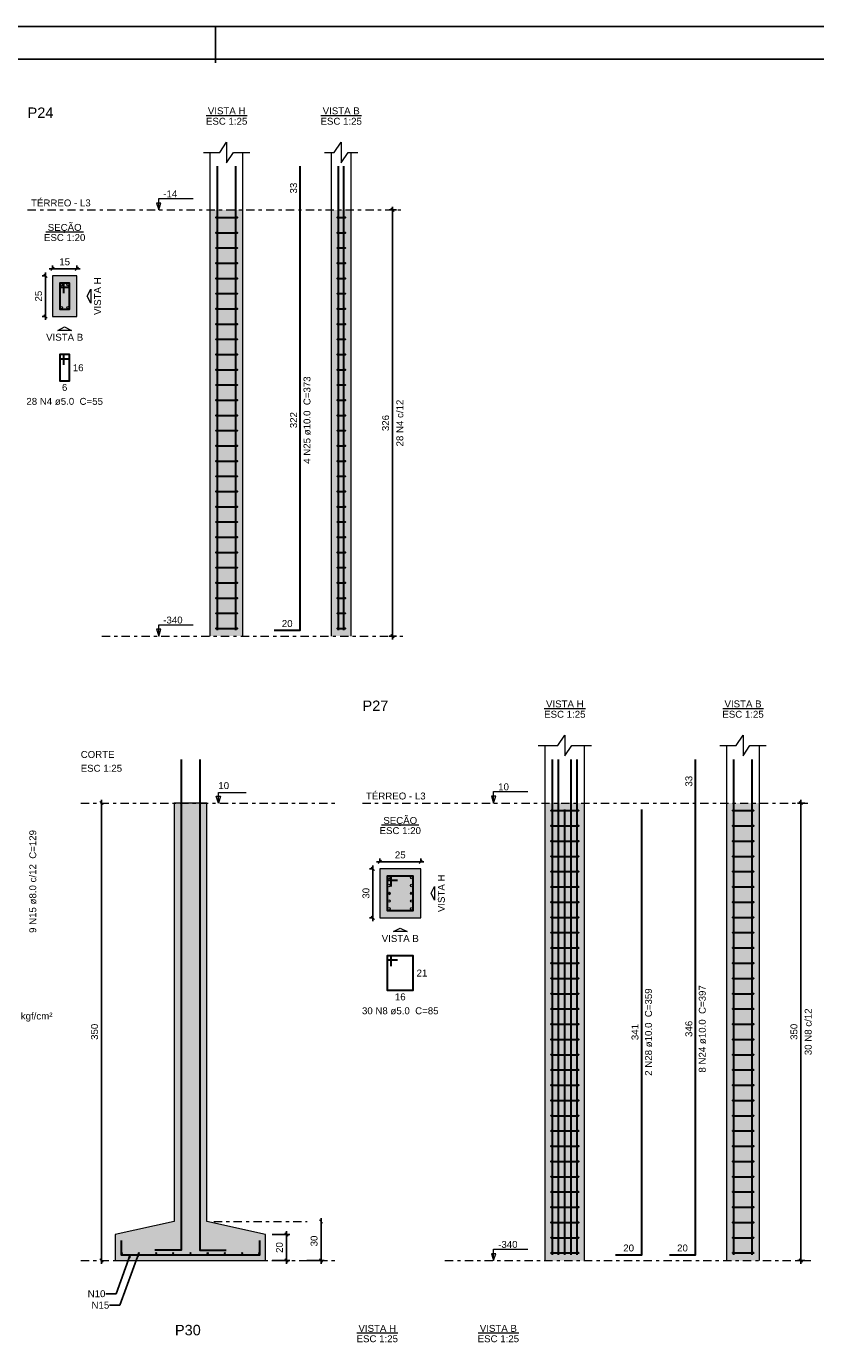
# Model space of a CAD drawing. Header units: millimetres. Extents: x 0 to 119, y 0 to 84.
# Tile 12 of 13: x 76 to 100, y 44 to 84. Entities that reach past the tile are written whole.
import ezdxf

# ---------------------------------------------------------------- set-up
doc = ezdxf.new("R2010")
doc.units = ezdxf.units.MM
doc.header["$MEASUREMENT"] = 0
doc.linetypes.add('DASHDOT', pattern=[2.54, 1.27, -0.635, 0, -0.635])
doc.linetypes.add('NULL', pattern=[0])
doc.layers.get('0').update_dxf_attribs({"lineweight": 18})
for name, color, linetype, lineweight in [('Descrição da armadura', 7, 'Continuous', 0), ('DT-Armadura', 2, 'Continuous', 30), ('DT-Barras na forma', 2, 'Continuous', 30), ('DT-Barras no corte', 5, 'Continuous', 5), ('DT-Barras rebatidas', 2, 'Continuous', 30), ('DT-Cotas', 9, 'Continuous', 5), ('DT-Estribos na forma', 2, 'Continuous', 30), ('DT-Forma', 5, 'Continuous', 5), ('DT-Hachura sapatas em corte', 43, 'Continuous', 5), ('DT-Hachura seção pilares', 254, 'Continuous', 5), ('DT-Hachura vista pilares', 254, 'Continuous', 5), ('DT-Pontilhado', 9, 'DASHDOT', 5), ('DT-Textos', 7, 'Continuous', 5), ('DT-Título', 3, 'Continuous', 20), ('Textos armaduras', 7, 'Continuous', 0)]:
    doc.layers.add(name, color=color, linetype=linetype, lineweight=lineweight)
doc.layers.add('SEDUC_MARF', color=1, linetype='Continuous')
doc.layers.add('SEDUC_MARGG', color=7, linetype='Continuous')
doc.styles.add('Arial', font='txt')
doc.dimstyles.get("Standard").update_dxf_attribs({"dimtxt": 0.18, "dimasz": 0.18, "dimexe": 0.18, "dimexo": 0.0625, "dimgap": 0.09, "dimtad": 0, "dimtih": 1, "dimtoh": 1, "dimdec": 4, "dimzin": 0, "dimdsep": 46, "dimtxsty": 'Standard', "dimcen": 0.09, "dimadec": 0, "dimazin": 0, "dimtfac": 1, "dimtdec": 4, "dimtofl": 0, "dimtmove": 0, "dimatfit": 3, "dimfxl": 1, "dimtolj": 1, "dimtzin": 0, "dimarcsym": 0})
doc.dimstyles.new('UM_20.000000', dxfattribs={"dimtxt": 0.18, "dimasz": 0.1, "dimexe": 0.1, "dimexo": 0.2, "dimgap": 0, "dimtad": 1, "dimtih": 1, "dimtoh": 1, "dimdec": 1, "dimlfac": 20, "dimzin": 0, "dimdsep": 46, "dimtxsty": 'Standard', "dimcen": 0.09, "dimdle": 0.1, "dimadec": 1, "dimazin": 2, "dimtfac": 1, "dimtdec": 4, "dimtofl": 0, "dimtmove": 0, "dimatfit": 3, "dimfxl": 1, "dimtolj": 1, "dimarcsym": 0})
doc.dimstyles.new('UM_25.000000', dxfattribs={"dimtxt": 0.18, "dimasz": 0.1, "dimexe": 0.1, "dimexo": 0.2, "dimgap": 0, "dimtad": 1, "dimtih": 1, "dimtoh": 1, "dimdec": 1, "dimlfac": 25, "dimzin": 0, "dimdsep": 46, "dimtxsty": 'Standard', "dimcen": 0.09, "dimdle": 0.1, "dimadec": 1, "dimazin": 2, "dimtfac": 1, "dimtdec": 4, "dimtofl": 0, "dimtmove": 0, "dimatfit": 3, "dimfxl": 1, "dimtolj": 1, "dimarcsym": 0})

# ---------------------------------------------------------------- blocks, each defined once
blk = doc.blocks.new('_Oblique')
at = {"color": 0, "linetype": 'ByBlock', "lineweight": -2}
blk.add_line((-0.5, -0.5), (0.5, 0.5), dxfattribs=at)
blk = doc.blocks.new('*D22')
at = {"layer": 'Defpoints', "color": 0}
for p in [(76.912392, 76.472008), (76.700592, 75.222008), (76.912392, 75.222008)]:
    blk.add_point(p, dxfattribs=at)
at = {"layer": 'DT-Cotas', "color": 0, "lineweight": -2}
for p, q in [((76.712392, 76.472008), (76.600592, 76.472008)), ((76.700592, 76.572008), (76.700592, 75.122008)), ((76.712392, 75.222008), (76.600592, 75.222008))]:
    blk.add_line(p, q, dxfattribs=at)
at = {"layer": 'DT-Cotas', "color": 0, "lineweight": -2, "xscale": 0.1, "yscale": 0.1, "zscale": 0.1}
for p, rotation in [((76.700592, 76.472008), 90), ((76.700592, 75.222008), 270)]:
    blk.add_blockref('_Oblique', p, dxfattribs=dict(at, rotation=rotation))
at = {"layer": 'DT-Cotas', "color": 7, "insert": (76.488792, 75.847008), "char_height": 0.2118, "attachment_point": 5, "rotation": 90, "style": 'Arial'}
blk.add_mtext('\\A1;25', dxfattribs=at)
blk = doc.blocks.new('*D23')
at = {"layer": 'Defpoints', "color": 0}
for p in [(76.912392, 76.472008), (77.662392, 76.683808), (77.662392, 76.472008)]:
    blk.add_point(p, dxfattribs=at)
at = {"layer": 'DT-Cotas', "color": 0, "lineweight": -2}
for p, q in [((76.912392, 76.672008), (76.912392, 76.783808)), ((77.662392, 76.672008), (77.662392, 76.783808)), ((76.812392, 76.683808), (77.762392, 76.683808))]:
    blk.add_line(p, q, dxfattribs=at)
at = {"layer": 'DT-Cotas', "color": 0, "lineweight": -2, "xscale": 0.1, "yscale": 0.1, "zscale": 0.1, "rotation": 180}
blk.add_blockref('_Oblique', (76.912392, 76.683808), dxfattribs=at)
at = {"layer": 'DT-Cotas', "color": 0, "lineweight": -2, "xscale": 0.1, "yscale": 0.1, "zscale": 0.1}
blk.add_blockref('_Oblique', (77.662392, 76.683808), dxfattribs=at)
at = {"layer": 'DT-Cotas', "color": 7, "insert": (77.287392, 76.895608), "char_height": 0.2118, "attachment_point": 5, "rotation": 0.0057296, "style": 'Arial'}
blk.add_mtext('\\A1;15', dxfattribs=at)
blk = doc.blocks.new('*D24')
at = {"layer": 'Defpoints', "color": 0}
for p in [(87.321403, 78.484108), (87.639103, 78.484108), (87.639103, 65.444108)]:
    blk.add_point(p, dxfattribs=at)
at = {"layer": 'DT-Cotas', "color": 0, "lineweight": -2}
for p, q in [((87.439103, 78.484108), (87.221403, 78.484108)), ((87.321403, 65.344108), (87.321403, 78.584108)), ((87.439103, 65.444108), (87.221403, 65.444108))]:
    blk.add_line(p, q, dxfattribs=at)
at = {"layer": 'DT-Cotas', "color": 0, "lineweight": -2, "xscale": 0.1, "yscale": 0.1, "zscale": 0.1}
for p, rotation in [((87.321403, 78.484108), 90), ((87.321403, 65.444108), 270)]:
    blk.add_blockref('_Oblique', p, dxfattribs=dict(at, rotation=rotation))
at = {"layer": 'DT-Cotas', "color": 7, "insert": (87.109603, 71.964108), "char_height": 0.2118, "attachment_point": 5, "rotation": 90, "style": 'Arial'}
blk.add_mtext('\\A1;326', dxfattribs=at)
blk = doc.blocks.new('*D53')
at = {"layer": 'Defpoints', "color": 0}
for p in [(86.932537, 58.327301), (86.720737, 56.827301), (86.932537, 56.827301)]:
    blk.add_point(p, dxfattribs=at)
at = {"layer": 'DT-Cotas', "color": 0, "lineweight": -2}
for p, q in [((86.732537, 58.327301), (86.620737, 58.327301)), ((86.720737, 58.427301), (86.720737, 56.727301)), ((86.732537, 56.827301), (86.620737, 56.827301))]:
    blk.add_line(p, q, dxfattribs=at)
at = {"layer": 'DT-Cotas', "color": 0, "lineweight": -2, "xscale": 0.1, "yscale": 0.1, "zscale": 0.1}
for p, rotation in [((86.720737, 58.327301), 90), ((86.720737, 56.827301), 270)]:
    blk.add_blockref('_Oblique', p, dxfattribs=dict(at, rotation=rotation))
at = {"layer": 'DT-Cotas', "color": 7, "insert": (86.508937, 57.577301), "char_height": 0.2118, "attachment_point": 5, "rotation": 90, "style": 'Arial'}
blk.add_mtext('\\A1;30', dxfattribs=at)
blk = doc.blocks.new('*D54')
at = {"layer": 'Defpoints', "color": 0}
for p in [(88.182537, 58.539101), (86.932537, 58.327301), (88.182537, 58.327301)]:
    blk.add_point(p, dxfattribs=at)
at = {"layer": 'DT-Cotas', "color": 0, "lineweight": -2}
for p, q in [((86.832537, 58.539101), (88.282537, 58.539101)), ((86.932537, 58.527301), (86.932537, 58.639101)), ((88.182537, 58.527301), (88.182537, 58.639101))]:
    blk.add_line(p, q, dxfattribs=at)
at = {"layer": 'DT-Cotas', "color": 0, "lineweight": -2, "xscale": 0.1, "yscale": 0.1, "zscale": 0.1, "rotation": 180}
blk.add_blockref('_Oblique', (86.932537, 58.539101), dxfattribs=at)
at = {"layer": 'DT-Cotas', "color": 0, "lineweight": -2, "xscale": 0.1, "yscale": 0.1, "zscale": 0.1}
blk.add_blockref('_Oblique', (88.182537, 58.539101), dxfattribs=at)
at = {"layer": 'DT-Cotas', "color": 7, "insert": (87.557537, 58.750901), "char_height": 0.2118, "attachment_point": 5, "rotation": 0.0057296, "style": 'Arial'}
blk.add_mtext('\\A1;25', dxfattribs=at)
blk = doc.blocks.new('*D55')
at = {"layer": 'Defpoints', "color": 0}
for p in [(99.817935, 60.339401), (100.135635, 60.339401), (100.135635, 46.339401)]:
    blk.add_point(p, dxfattribs=at)
at = {"layer": 'DT-Cotas', "color": 0, "lineweight": -2}
for p, q in [((99.935635, 60.339401), (99.717935, 60.339401)), ((99.817935, 46.239401), (99.817935, 60.439401)), ((99.935635, 46.339401), (99.717935, 46.339401))]:
    blk.add_line(p, q, dxfattribs=at)
at = {"layer": 'DT-Cotas', "color": 0, "lineweight": -2, "xscale": 0.1, "yscale": 0.1, "zscale": 0.1}
for p, rotation in [((99.817935, 60.339401), 90), ((99.817935, 46.339401), 270)]:
    blk.add_blockref('_Oblique', p, dxfattribs=dict(at, rotation=rotation))
at = {"layer": 'DT-Cotas', "color": 7, "insert": (99.606135, 53.339401), "char_height": 0.2118, "attachment_point": 5, "rotation": 90, "style": 'Arial'}
blk.add_mtext('\\A1;350', dxfattribs=at)
blk = doc.blocks.new('*D60')
at = {"layer": 'Defpoints', "color": 0}
for p in [(78.414237, 60.339401), (78.414237, 46.339401), (78.414237, 46.339401)]:
    blk.add_point(p, dxfattribs=at)
at = {"layer": 'DT-Cotas', "color": 0, "lineweight": -2}
blk.add_line((78.414237, 60.439401), (78.414237, 46.239401), dxfattribs=at)
at = {"layer": 'DT-Cotas', "color": 0, "lineweight": -2, "xscale": 0.1, "yscale": 0.1, "zscale": 0.1}
for p, rotation in [((78.414237, 60.339401), 90), ((78.414237, 46.339401), 270)]:
    blk.add_blockref('_Oblique', p, dxfattribs=dict(at, rotation=rotation))
at = {"layer": 'DT-Cotas', "color": 7, "insert": (78.202437, 53.339401), "char_height": 0.2118, "attachment_point": 5, "rotation": 90, "style": 'Arial'}
blk.add_mtext('\\A1;350', dxfattribs=at)
blk = doc.blocks.new('*D61')
at = {"layer": 'Defpoints', "color": 0}
for p in [(83.437837, 47.139401), (83.437837, 46.339401), (84.073237, 46.339401)]:
    blk.add_point(p, dxfattribs=at)
at = {"layer": 'DT-Cotas', "color": 0, "lineweight": -2}
for p, q in [((84.073237, 47.239401), (84.073237, 46.239401)), ((83.637837, 47.139401), (84.173237, 47.139401)), ((83.637837, 46.339401), (84.173237, 46.339401))]:
    blk.add_line(p, q, dxfattribs=at)
at = {"layer": 'DT-Cotas', "color": 0, "lineweight": -2, "xscale": 0.1, "yscale": 0.1, "zscale": 0.1}
for p, rotation in [((84.073237, 47.139401), 90), ((84.073237, 46.339401), 270)]:
    blk.add_blockref('_Oblique', p, dxfattribs=dict(at, rotation=rotation))
at = {"layer": 'DT-Cotas', "color": 7, "insert": (83.861437, 46.739401), "char_height": 0.2118, "attachment_point": 5, "rotation": 90, "style": 'Arial'}
blk.add_mtext('\\A1;20', dxfattribs=at)
blk = doc.blocks.new('*D62')
at = {"layer": 'Defpoints', "color": 0}
for p in [(85.132237, 47.539401), (84.496837, 46.339401), (85.132237, 46.339401)]:
    blk.add_point(p, dxfattribs=at)
at = {"layer": 'DT-Cotas', "color": 0, "lineweight": -2}
for p, q in [((85.132237, 47.639401), (85.132237, 46.239401)), ((84.696837, 46.339401), (85.232237, 46.339401))]:
    blk.add_line(p, q, dxfattribs=at)
at = {"layer": 'DT-Cotas', "color": 0, "lineweight": -2, "xscale": 0.1, "yscale": 0.1, "zscale": 0.1}
for p, rotation in [((85.132237, 47.539401), 89.99999999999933), ((85.132237, 46.339401), 269.9999999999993)]:
    blk.add_blockref('_Oblique', p, dxfattribs=dict(at, rotation=rotation))
at = {"layer": 'DT-Cotas', "color": 7, "insert": (84.920437, 46.939401), "char_height": 0.2118, "attachment_point": 5, "rotation": 90, "style": 'Arial'}
blk.add_mtext('\\A1;30', dxfattribs=at)

msp = doc.modelspace()

# ---------------------------------------------------------------- hatches: boundary and pattern name
at = {"layer": 'DT-Hachura sapatas em corte', "linetype": 'Continuous'}
msp.add_hatch(color=43, dxfattribs=at).paths.add_polyline_path([(80.6378, 47.5394), (80.6378, 47.5394), (78.8378, 47.1394), (78.8378, 46.3394), (83.4378, 46.3394), (83.4378, 47.1394), (81.6378, 47.5394), (81.6378, 47.5394), (81.6378, 60.3394), (80.6378, 60.3394), (80.6378, 47.5394)])
at = {"layer": 'DT-Hachura seção pilares', "linetype": 'Continuous'}
for points in [[(76.9124, 75.222), (76.9124, 75.222), (77.6624, 75.222), (77.6624, 76.472), (76.9124, 76.472), (76.9124, 75.222)], [(86.9325, 56.8273), (86.9325, 56.8273), (88.1825, 56.8273), (88.1825, 58.3273), (86.9325, 58.3273), (86.9325, 56.8273)]]:
    msp.add_hatch(color=254, dxfattribs=at).paths.add_polyline_path(points)
at = {"layer": 'DT-Hachura vista pilares', "linetype": 'Continuous'}
for points in [[(81.7444, 65.4441), (81.7444, 78.4841), (82.7444, 78.4841), (82.7444, 65.4441), (81.7444, 65.4441)], [(85.4506, 65.4441), (85.4506, 78.4841), (86.0506, 78.4841), (86.0506, 65.4441), (85.4506, 65.4441)], [(91.9937, 46.3394), (91.9937, 60.3394), (93.1937, 60.3394), (93.1937, 46.3394), (91.9937, 46.3394)], [(97.5471, 46.3394), (97.5471, 60.3394), (98.5471, 60.3394), (98.5471, 46.3394), (97.5471, 46.3394)]]:
    msp.add_hatch(color=254, dxfattribs=at).paths.add_polyline_path(points)

# ---------------------------------------------------------------- linework, layer by layer
at = {"layer": 'DT-Armadura'}
for points in [[(80.8478, 61.6737), (80.8478, 46.6544), (80.0478, 46.6544)], [(81.4278, 61.6737), (81.4278, 46.6544), (82.2278, 46.6544)], [(79.0178, 46.9594), (79.0178, 46.5194), (83.2578, 46.5194), (83.2578, 46.9594)]]:
    msp.add_lwpolyline(points, dxfattribs=at)
at = {"layer": 'DT-Barras na forma'}
for points in [[(81.9644, 65.6241), (81.9644, 78.4841), (81.9644, 79.8184)], [(82.5244, 65.6241), (82.5244, 78.4841), (82.5244, 79.8184)], [(85.6706, 65.6241), (85.6706, 78.4841), (85.6706, 79.8184)], [(85.8306, 65.6241), (85.8306, 78.4841), (85.8306, 79.8184)], [(77.2624, 75.9345), (77.2624, 76.247), (77.1374, 76.247), (77.1374, 75.447), (77.4374, 75.447), (77.4374, 76.247), (77.1374, 76.247), (77.1374, 76.122), (77.4499, 76.122)], [(92.2137, 46.5194), (92.2137, 60.3394), (92.2137, 61.6737)], [(92.4037, 46.5194), (92.4037, 60.3394), (92.4037, 61.6737)], [(92.7837, 46.5194), (92.7837, 60.3394), (92.7837, 61.6737)], [(92.9737, 46.5194), (92.9737, 60.3394), (92.9737, 61.6737)], [(97.7671, 46.5194), (97.7671, 60.3394), (97.7671, 61.6737)], [(98.3271, 46.5194), (98.3271, 60.3394), (98.3271, 61.6737)], [(92.5937, 46.5194), (92.5937, 60.1434)], [(87.2825, 57.7898), (87.2825, 58.1023), (87.1575, 58.1023), (87.1575, 57.0523), (87.9575, 57.0523), (87.9575, 58.1023), (87.1575, 58.1023), (87.1575, 57.9773), (87.47, 57.9773)]]:
    msp.add_lwpolyline(points, dxfattribs=at)
at = {"layer": 'DT-Barras no corte'}
for p, q in [((87.17, 57.5398), (87.245, 57.6148)), ((87.17, 57.6148), (87.245, 57.5398)), ((87.87, 57.5398), (87.945, 57.6148)), ((87.87, 57.6148), (87.945, 57.5398))]:
    msp.add_line(p, q, dxfattribs=at)
for centre, radius in [((77.1874, 76.197), 0.0375), ((77.3874, 76.197), 0.0375), ((77.1874, 75.497), 0.0375), ((77.3874, 75.497), 0.0375), ((87.2075, 58.0523), 0.0375), ((87.2075, 57.8148), 0.0375), ((87.9075, 58.0523), 0.0375), ((87.9075, 57.8148), 0.0375), ((87.2075, 57.5773), 0.0375), ((87.2075, 57.3398), 0.0375), ((87.9075, 57.5773), 0.0375), ((87.9075, 57.3398), 0.0375), ((87.2075, 57.1023), 0.0375), ((87.9075, 57.1023), 0.0375), ((79.0338, 46.5674), 0.016), ((79.5598, 46.5674), 0.016), ((80.0858, 46.5674), 0.016), ((80.6118, 46.5674), 0.016), ((81.1378, 46.5674), 0.016), ((81.6638, 46.5674), 0.016), ((82.1898, 46.5674), 0.016), ((82.7158, 46.5674), 0.016), ((83.2418, 46.5674), 0.016)]:
    msp.add_circle(centre, radius, dxfattribs=at)
at = {"layer": 'DT-Barras rebatidas'}
for points in [[(83.6975, 65.6241), (84.4975, 65.6241), (84.4975, 78.4841), (84.4975, 79.8184)], [(77.2624, 73.7446), (77.2624, 74.0571), (77.1374, 74.0571), (77.1374, 73.2571), (77.4374, 73.2571), (77.4374, 74.0571), (77.1374, 74.0571), (77.1374, 73.9321), (77.4499, 73.9321)], [(95.794, 46.5194), (96.594, 46.5194), (96.594, 60.3394), (96.594, 61.6737)], [(94.1468, 46.5194), (94.9468, 46.5194), (94.9468, 60.1434)], [(87.2825, 55.3499), (87.2825, 55.6624), (87.1575, 55.6624), (87.1575, 54.6124), (87.9575, 54.6124), (87.9575, 55.6624), (87.1575, 55.6624), (87.1575, 55.5374), (87.47, 55.5374)]]:
    msp.add_lwpolyline(points, dxfattribs=at)
at = {"layer": 'DT-Estribos na forma'}
for p, q in [((81.9344, 78.2513), (82.5544, 78.2513)), ((85.6406, 78.2513), (85.8606, 78.2513)), ((81.9344, 77.7855), (82.5544, 77.7855)), ((85.6406, 77.7855), (85.8606, 77.7855)), ((81.9344, 77.3198), (82.5544, 77.3198)), ((85.6406, 77.3198), (85.8606, 77.3198)), ((81.9344, 76.8541), (82.5544, 76.8541)), ((85.6406, 76.8541), (85.8606, 76.8541)), ((81.9344, 76.3884), (82.5544, 76.3884)), ((85.6406, 76.3884), (85.8606, 76.3884)), ((81.9344, 75.9227), (82.5544, 75.9227)), ((85.6406, 75.9227), (85.8606, 75.9227)), ((81.9344, 75.457), (82.5544, 75.457)), ((85.6406, 75.457), (85.8606, 75.457)), ((81.9344, 74.9913), (82.5544, 74.9913)), ((85.6406, 74.9913), (85.8606, 74.9913)), ((81.9344, 74.5255), (82.5544, 74.5255)), ((85.6406, 74.5255), (85.8606, 74.5255)), ((81.9344, 74.0598), (82.5544, 74.0598)), ((85.6406, 74.0598), (85.8606, 74.0598)), ((81.9344, 73.5941), (82.5544, 73.5941)), ((85.6406, 73.5941), (85.8606, 73.5941)), ((81.9344, 73.1284), (82.5544, 73.1284)), ((85.6406, 73.1284), (85.8606, 73.1284)), ((81.9344, 72.6627), (82.5544, 72.6627)), ((85.6406, 72.6627), (85.8606, 72.6627)), ((81.9344, 72.197), (82.5544, 72.197)), ((85.6406, 72.197), (85.8606, 72.197)), ((81.9344, 71.7313), (82.5544, 71.7313)), ((85.6406, 71.7313), (85.8606, 71.7313)), ((81.9344, 71.2655), (82.5544, 71.2655)), ((85.6406, 71.2655), (85.8606, 71.2655)), ((81.9344, 70.7998), (82.5544, 70.7998)), ((85.6406, 70.7998), (85.8606, 70.7998)), ((81.9344, 70.3341), (82.5544, 70.3341)), ((85.6406, 70.3341), (85.8606, 70.3341)), ((81.9344, 69.8684), (82.5544, 69.8684)), ((85.6406, 69.8684), (85.8606, 69.8684)), ((81.9344, 69.4027), (82.5544, 69.4027)), ((85.6406, 69.4027), (85.8606, 69.4027)), ((81.9344, 68.937), (82.5544, 68.937)), ((85.6406, 68.937), (85.8606, 68.937)), ((81.9344, 68.4713), (82.5544, 68.4713)), ((85.6406, 68.4713), (85.8606, 68.4713)), ((81.9344, 68.0055), (82.5544, 68.0055)), ((85.6406, 68.0055), (85.8606, 68.0055)), ((81.9344, 67.5398), (82.5544, 67.5398)), ((85.6406, 67.5398), (85.8606, 67.5398)), ((81.9344, 67.0741), (82.5544, 67.0741)), ((85.6406, 67.0741), (85.8606, 67.0741)), ((81.9344, 66.6084), (82.5544, 66.6084)), ((85.6406, 66.6084), (85.8606, 66.6084)), ((81.9344, 66.1427), (82.5544, 66.1427)), ((85.6406, 66.1427), (85.8606, 66.1427)), ((81.9344, 65.677), (82.5544, 65.677)), ((85.6406, 65.677), (85.8606, 65.677)), ((92.1837, 60.1061), (93.0037, 60.1061)), ((97.7371, 60.1061), (98.3571, 60.1061)), ((92.1837, 59.6394), (93.0037, 59.6394)), ((97.7371, 59.6394), (98.3571, 59.6394)), ((92.1837, 59.1727), (93.0037, 59.1727)), ((97.7371, 59.1727), (98.3571, 59.1727)), ((92.1837, 58.7061), (93.0037, 58.7061)), ((97.7371, 58.7061), (98.3571, 58.7061)), ((92.1837, 58.2394), (93.0037, 58.2394)), ((97.7371, 58.2394), (98.3571, 58.2394)), ((92.1837, 57.7727), (93.0037, 57.7727)), ((97.7371, 57.7727), (98.3571, 57.7727)), ((92.1837, 57.3061), (93.0037, 57.3061)), ((97.7371, 57.3061), (98.3571, 57.3061)), ((92.1837, 56.8394), (93.0037, 56.8394)), ((97.7371, 56.8394), (98.3571, 56.8394)), ((92.1837, 56.3727), (93.0037, 56.3727)), ((97.7371, 56.3727), (98.3571, 56.3727)), ((92.1837, 55.9061), (93.0037, 55.9061)), ((97.7371, 55.9061), (98.3571, 55.9061)), ((92.1837, 55.4394), (93.0037, 55.4394)), ((97.7371, 55.4394), (98.3571, 55.4394)), ((92.1837, 54.9727), (93.0037, 54.9727)), ((97.7371, 54.9727), (98.3571, 54.9727)), ((92.1837, 54.5061), (93.0037, 54.5061)), ((97.7371, 54.5061), (98.3571, 54.5061)), ((92.1837, 54.0394), (93.0037, 54.0394)), ((97.7371, 54.0394), (98.3571, 54.0394)), ((92.1837, 53.5727), (93.0037, 53.5727)), ((97.7371, 53.5727), (98.3571, 53.5727)), ((92.1837, 53.1061), (93.0037, 53.1061)), ((97.7371, 53.1061), (98.3571, 53.1061)), ((92.1837, 52.6394), (93.0037, 52.6394)), ((97.7371, 52.6394), (98.3571, 52.6394)), ((92.1837, 52.1727), (93.0037, 52.1727)), ((97.7371, 52.1727), (98.3571, 52.1727)), ((92.1837, 51.7061), (93.0037, 51.7061)), ((97.7371, 51.7061), (98.3571, 51.7061)), ((92.1837, 51.2394), (93.0037, 51.2394)), ((97.7371, 51.2394), (98.3571, 51.2394)), ((92.1837, 50.7727), (93.0037, 50.7727)), ((97.7371, 50.7727), (98.3571, 50.7727)), ((92.1837, 50.3061), (93.0037, 50.3061)), ((97.7371, 50.3061), (98.3571, 50.3061)), ((92.1837, 49.8394), (93.0037, 49.8394)), ((97.7371, 49.8394), (98.3571, 49.8394)), ((92.1837, 49.3727), (93.0037, 49.3727)), ((97.7371, 49.3727), (98.3571, 49.3727)), ((92.1837, 48.9061), (93.0037, 48.9061)), ((97.7371, 48.9061), (98.3571, 48.9061)), ((92.1837, 48.4394), (93.0037, 48.4394)), ((97.7371, 48.4394), (98.3571, 48.4394)), ((92.1837, 47.9727), (93.0037, 47.9727)), ((97.7371, 47.9727), (98.3571, 47.9727)), ((92.1837, 47.5061), (93.0037, 47.5061)), ((97.7371, 47.5061), (98.3571, 47.5061)), ((92.1837, 47.0394), (93.0037, 47.0394)), ((97.7371, 47.0394), (98.3571, 47.0394)), ((92.1837, 46.5727), (93.0037, 46.5727)), ((97.7371, 46.5727), (98.3571, 46.5727))]:
    msp.add_line(p, q, dxfattribs=at)
for centre in [(81.9344, 78.2513), (82.5544, 78.2513), (85.6406, 78.2513), (85.8606, 78.2513), (81.9344, 77.7855), (82.5544, 77.7855), (85.6406, 77.7855), (85.8606, 77.7855), (81.9344, 77.3198), (82.5544, 77.3198), (85.6406, 77.3198), (85.8606, 77.3198), (81.9344, 76.8541), (82.5544, 76.8541), (85.6406, 76.8541), (85.8606, 76.8541), (81.9344, 76.3884), (82.5544, 76.3884), (85.6406, 76.3884), (85.8606, 76.3884), (81.9344, 75.9227), (82.5544, 75.9227), (85.6406, 75.9227), (85.8606, 75.9227), (81.9344, 75.457), (82.5544, 75.457), (85.6406, 75.457), (85.8606, 75.457), (81.9344, 74.9913), (82.5544, 74.9913), (85.6406, 74.9913), (85.8606, 74.9913), (81.9344, 74.5255), (82.5544, 74.5255), (85.6406, 74.5255), (85.8606, 74.5255), (81.9344, 74.0598), (82.5544, 74.0598), (85.6406, 74.0598), (85.8606, 74.0598), (81.9344, 73.5941), (82.5544, 73.5941), (85.6406, 73.5941), (85.8606, 73.5941), (81.9344, 73.1284), (82.5544, 73.1284), (85.6406, 73.1284), (85.8606, 73.1284), (81.9344, 72.6627), (82.5544, 72.6627), (85.6406, 72.6627), (85.8606, 72.6627), (81.9344, 72.197), (82.5544, 72.197), (85.6406, 72.197), (85.8606, 72.197), (81.9344, 71.7313), (82.5544, 71.7313), (85.6406, 71.7313), (85.8606, 71.7313), (81.9344, 71.2655), (82.5544, 71.2655), (85.6406, 71.2655), (85.8606, 71.2655), (81.9344, 70.7998), (82.5544, 70.7998), (85.6406, 70.7998), (85.8606, 70.7998), (81.9344, 70.3341), (82.5544, 70.3341), (85.6406, 70.3341), (85.8606, 70.3341), (81.9344, 69.8684), (82.5544, 69.8684), (85.6406, 69.8684), (85.8606, 69.8684), (81.9344, 69.4027), (82.5544, 69.4027), (85.6406, 69.4027), (85.8606, 69.4027), (81.9344, 68.937), (82.5544, 68.937), (85.6406, 68.937), (85.8606, 68.937), (81.9344, 68.4713), (82.5544, 68.4713), (85.6406, 68.4713), (85.8606, 68.4713), (81.9344, 68.0055), (82.5544, 68.0055), (85.6406, 68.0055), (85.8606, 68.0055), (81.9344, 67.5398), (82.5544, 67.5398), (85.6406, 67.5398), (85.8606, 67.5398), (81.9344, 67.0741), (82.5544, 67.0741), (85.6406, 67.0741), (85.8606, 67.0741), (81.9344, 66.6084), (82.5544, 66.6084), (85.6406, 66.6084), (85.8606, 66.6084), (81.9344, 66.1427), (82.5544, 66.1427), (85.6406, 66.1427), (85.8606, 66.1427), (81.9344, 65.677), (82.5544, 65.677), (85.6406, 65.677), (85.8606, 65.677), (92.1837, 60.1061), (93.0037, 60.1061), (97.7371, 60.1061), (98.3571, 60.1061), (92.1837, 59.6394), (93.0037, 59.6394), (97.7371, 59.6394), (98.3571, 59.6394), (92.1837, 59.1727), (93.0037, 59.1727), (97.7371, 59.1727), (98.3571, 59.1727), (92.1837, 58.7061), (93.0037, 58.7061), (97.7371, 58.7061), (98.3571, 58.7061), (92.1837, 58.2394), (93.0037, 58.2394), (97.7371, 58.2394), (98.3571, 58.2394), (92.1837, 57.7727), (93.0037, 57.7727), (97.7371, 57.7727), (98.3571, 57.7727), (92.1837, 57.3061), (93.0037, 57.3061), (97.7371, 57.3061), (98.3571, 57.3061), (92.1837, 56.8394), (93.0037, 56.8394), (97.7371, 56.8394), (98.3571, 56.8394), (92.1837, 56.3727), (93.0037, 56.3727), (97.7371, 56.3727), (98.3571, 56.3727), (92.1837, 55.9061), (93.0037, 55.9061), (97.7371, 55.9061), (98.3571, 55.9061), (92.1837, 55.4394), (93.0037, 55.4394), (97.7371, 55.4394), (98.3571, 55.4394), (92.1837, 54.9727), (93.0037, 54.9727), (97.7371, 54.9727), (98.3571, 54.9727), (92.1837, 54.5061), (93.0037, 54.5061), (97.7371, 54.5061), (98.3571, 54.5061), (92.1837, 54.0394), (93.0037, 54.0394), (97.7371, 54.0394), (98.3571, 54.0394), (92.1837, 53.5727), (93.0037, 53.5727), (97.7371, 53.5727), (98.3571, 53.5727), (92.1837, 53.1061), (93.0037, 53.1061), (97.7371, 53.1061), (98.3571, 53.1061), (92.1837, 52.6394), (93.0037, 52.6394), (97.7371, 52.6394), (98.3571, 52.6394), (92.1837, 52.1727), (93.0037, 52.1727), (97.7371, 52.1727), (98.3571, 52.1727), (92.1837, 51.7061), (93.0037, 51.7061), (97.7371, 51.7061), (98.3571, 51.7061), (92.1837, 51.2394), (93.0037, 51.2394), (97.7371, 51.2394), (98.3571, 51.2394), (92.1837, 50.7727), (93.0037, 50.7727), (97.7371, 50.7727), (98.3571, 50.7727), (92.1837, 50.3061), (93.0037, 50.3061), (97.7371, 50.3061), (98.3571, 50.3061), (92.1837, 49.8394), (93.0037, 49.8394), (97.7371, 49.8394), (98.3571, 49.8394), (92.1837, 49.3727), (93.0037, 49.3727), (97.7371, 49.3727), (98.3571, 49.3727), (92.1837, 48.9061), (93.0037, 48.9061), (97.7371, 48.9061), (98.3571, 48.9061), (92.1837, 48.4394), (93.0037, 48.4394), (97.7371, 48.4394), (98.3571, 48.4394), (92.1837, 47.9727), (93.0037, 47.9727), (97.7371, 47.9727), (98.3571, 47.9727), (92.1837, 47.5061), (93.0037, 47.5061), (97.7371, 47.5061), (98.3571, 47.5061), (92.1837, 47.0394), (93.0037, 47.0394), (97.7371, 47.0394), (98.3571, 47.0394), (92.1837, 46.5727), (93.0037, 46.5727), (97.7371, 46.5727), (98.3571, 46.5727)]:
    msp.add_circle(centre, 0.01, dxfattribs=at)
at = {"layer": 'DT-Forma'}
for p, q in [((81.7444, 78.4841), (81.7444, 80.242)), ((82.7444, 78.4841), (82.7444, 80.242)), ((85.4506, 78.4841), (85.4506, 80.242)), ((86.0506, 78.4841), (86.0506, 80.242)), ((81.7444, 65.4441), (81.7444, 78.4841)), ((82.7444, 65.4441), (82.7444, 78.4841)), ((85.4506, 65.4441), (85.4506, 78.4841)), ((86.0506, 65.4441), (86.0506, 78.4841)), ((91.9937, 60.3394), (91.9937, 62.0973)), ((93.1937, 60.3394), (93.1937, 62.0973)), ((97.5471, 60.3394), (97.5471, 62.0973)), ((98.5471, 60.3394), (98.5471, 62.0973)), ((91.9937, 46.3394), (91.9937, 60.3394)), ((93.1937, 46.3394), (93.1937, 60.3394)), ((97.5471, 46.3394), (97.5471, 60.3394)), ((98.5471, 46.3394), (98.5471, 60.3394))]:
    msp.add_line(p, q, dxfattribs=at)
for points in [[(81.5326, 80.242), (82.0326, 80.242), (82.2444, 80.5597), (82.2444, 79.9243), (82.4562, 80.242), (82.9562, 80.242)], [(85.2388, 80.242), (85.5388, 80.242), (85.7506, 80.5597), (85.7506, 79.9243), (85.9624, 80.242), (86.2624, 80.242)], [(91.7819, 62.0973), (92.3819, 62.0973), (92.5937, 62.415), (92.5937, 61.7796), (92.8055, 62.0973), (93.4055, 62.0973)], [(97.3353, 62.0973), (97.8353, 62.0973), (98.0471, 62.415), (98.0471, 61.7796), (98.2589, 62.0973), (98.7589, 62.0973)]]:
    msp.add_lwpolyline(points, dxfattribs=at)
for points in [[(76.9124, 75.222), (77.6624, 75.222), (77.6624, 76.472), (76.9124, 76.472), (76.9124, 75.222)], [(80.6378, 47.5394), (80.6378, 47.5394), (78.8378, 47.1394), (78.8378, 46.3394), (83.4378, 46.3394), (83.4378, 47.1394), (81.6378, 47.5394), (81.6378, 47.5394), (81.6378, 60.3394), (80.6378, 60.3394), (80.6378, 47.5394)], [(86.9325, 56.8273), (88.1825, 56.8273), (88.1825, 58.3273), (86.9325, 58.3273), (86.9325, 56.8273)]]:
    msp.add_lwpolyline(points, close=True, dxfattribs=at)
at = {"layer": 'DT-Pontilhado', "ltscale": 0.2}
for p, q in [((76.1537, 78.4841), (87.6391, 78.4841)), ((78.4211, 65.4441), (87.6391, 65.4441)), ((77.7788, 60.3394), (85.5558, 60.3394)), ((86.403, 60.3394), (100.1356, 60.3394)), ((81.8496, 47.5394), (84.7086, 47.5394)), ((77.7788, 46.3394), (85.5558, 46.3394)), ((88.9238, 46.3394), (100.1356, 46.3394))]:
    msp.add_line(p, q, dxfattribs=at)
at = {"layer": 'DT-Textos'}
for p, q in [((81.6145, 81.3751), (82.8743, 81.3751)), ((85.1289, 81.3751), (86.3723, 81.3751)), ((76.7152, 77.8169), (77.8596, 77.8169)), ((91.9639, 63.2304), (93.2236, 63.2304)), ((97.4255, 63.2304), (98.6688, 63.2304)), ((86.9853, 59.6722), (88.1298, 59.6722)), ((86.2241, 44.1257), (87.4838, 44.1257)), ((89.9385, 44.1257), (91.1818, 44.1257))]:
    msp.add_line(p, q, dxfattribs=at)
for points in [[(80.1649, 78.4841), (80.2284, 78.6959), (80.1014, 78.6959), (80.1649, 78.4841), (80.1649, 78.8341), (81.2149, 78.8341)], [(80.1649, 65.4441), (80.2284, 65.6559), (80.1014, 65.6559), (80.1649, 65.4441), (80.1649, 65.7941), (81.2149, 65.7941)], [(81.9908, 60.3394), (81.9908, 60.6571), (82.838, 60.6571)], [(90.4142, 60.3394), (90.4778, 60.5512), (90.3507, 60.5512), (90.4142, 60.3394), (90.4142, 60.6894), (91.4642, 60.6894)], [(90.4142, 46.3394), (90.4778, 46.5512), (90.3507, 46.5512), (90.4142, 46.3394), (90.4142, 46.6894), (91.4642, 46.6894)]]:
    msp.add_lwpolyline(points, dxfattribs=at)
for points in [[(78.086, 75.847), (78.086, 75.6352), (77.9801, 75.847), (78.086, 76.0588), (78.086, 75.847)], [(77.2874, 74.7984), (77.0756, 74.7984), (77.2874, 74.9043), (77.4992, 74.7984), (77.2874, 74.7984)], [(82.0614, 60.5512), (81.9908, 60.3394), (81.9202, 60.5512), (82.0614, 60.5512)], [(88.6061, 57.5773), (88.6061, 57.3655), (88.5002, 57.5773), (88.6061, 57.7891), (88.6061, 57.5773)], [(87.5575, 56.4037), (87.3457, 56.4037), (87.5575, 56.5096), (87.7693, 56.4037), (87.5575, 56.4037)]]:
    msp.add_lwpolyline(points, close=True, dxfattribs=at)
at = {"layer": 'SEDUC_MARF'}
msp.add_line((81.9015, 84.1), (81.9015, 82.9804), dxfattribs=at)
msp.add_lwpolyline([(118.9, 84.1), (0, 84.1), (0, 0), (118.9, 0)], close=True, dxfattribs=at)
at = {"layer": 'SEDUC_MARGG'}
msp.add_lwpolyline([(2.5, 1), (117.9, 1), (117.9, 83.1), (2.5, 83.1), (2.5, 1)], dxfattribs=at)

# ---------------------------------------------------------------- texts
at = {"layer": 'Descrição da armadura', "linetype": 'NULL', "char_height": 0.2118, "attachment_point": 8, "rotation": 90.00021, "line_spacing_factor": 0.9, "style": 'Arial'}
for s, insert, width in [('4 N25 ø10.0  C=373', (84.8148, 72.054), 5.239541), ('28 N4 c/12', (87.6531, 71.9641), 2.845127), ('9 N15 ø8.0 c/12  C=129', (76.4227, 57.939), 6.174395), ('2 N28 ø10.0  C=359', (95.2647, 53.331), 5.239541), ('8 N24 ø10.0  C=397', (96.9117, 53.429), 5.239541), ('30 N8 c/12', (100.1496, 53.3394), 2.845127)]:
    msp.add_mtext(s, dxfattribs=dict(at, insert=insert, width=width))
at = {"layer": 'Descrição da armadura', "linetype": 'NULL', "char_height": 0.2118, "line_spacing_factor": 0.9, "style": 'Arial'}
for s, insert, width, attachment_point in [('28 N4 ø5.0  C=55', (77.2877, 72.5159), 4.594404, 8), ('30 N8 ø5.0  C=85', (87.5576, 53.8709), 4.594404, 8), ('N10', (78.5345, 45.3252), 1.103994, 6), ('N15', (78.6526, 44.9752), 1.103994, 6)]:
    msp.add_mtext(s, dxfattribs=dict(at, insert=insert, width=width, attachment_point=attachment_point))
at = {"layer": 'DT-Textos', "linetype": 'NULL', "char_height": 0.2118, "line_spacing_factor": 0.798, "style": 'Arial'}
for s, insert, width, attachment_point in [('VISTA H', (82.2447, 81.4069), 2.255996, 8), ('VISTA B', (85.7507, 81.4069), 2.223994, 8), ('ESC 1:25', (82.2447, 81.0889), 2.482559, 8), ('ESC 1:25', (85.7507, 81.0889), 2.482559, 8), ('-14', (80.3047, 78.8689), 0.838281, 7), ('TÉRREO - L3', (76.2597, 78.5899), 3.577422, 7), ('SEÇÃO', (77.2877, 77.779), 2.030566, 8), ('ESC 1:20', (77.2877, 77.5309), 2.482559, 8), ('VISTA B', (77.2877, 74.4809), 2.223994, 8), ('-340', (80.3047, 65.8289), 1.16085, 7), ('VISTA H', (92.5936, 63.2619), 2.255996, 8), ('VISTA B', (98.0476, 63.2619), 2.223994, 8), ('ESC 1:25', (92.5936, 62.9449), 2.482559, 8), ('ESC 1:25', (98.0476, 62.9449), 2.482559, 8), ('CORTE', (77.7786, 61.7159), 2.03, 7), ('ESC 1:25', (77.7786, 61.2929), 2.482559, 7), ('10', (81.9906, 60.7629), 0.645137, 7), ('10', (90.5546, 60.7249), 0.645137, 7), ('TÉRREO - L3', (86.5086, 60.4449), 3.577422, 7), ('SEÇÃO', (87.5576, 59.634), 2.030566, 8), ('ESC 1:20', (87.5576, 59.3859), 2.482559, 8), ('VISTA B', (87.5576, 56.0859), 2.223994, 8), ('Solo com capacidade de suporte > 2.30 kgf/cm²', (70.6406, 53.653), 12.299795, 7), ('-340', (90.5546, 46.7249), 1.16085, 7), ('VISTA H', (86.8538, 44.1572), 2.255996, 8), ('VISTA B', (90.5598, 44.1572), 2.223994, 8), ('ESC 1:25', (86.8538, 43.8402), 2.482559, 8), ('ESC 1:25', (90.5598, 43.8402), 2.482559, 8)]:
    msp.add_mtext(s, dxfattribs=dict(at, insert=insert, width=width, attachment_point=attachment_point))
at = {"layer": 'DT-Textos', "linetype": 'NULL', "char_height": 0.2118, "width": 2.255996, "attachment_point": 8, "rotation": 90.00021, "line_spacing_factor": 0.798, "style": 'Arial'}
for insert in [(78.4038, 75.847), (88.9237, 57.577)]:
    msp.add_mtext('VISTA H', dxfattribs=dict(at, insert=insert))
at = {"layer": 'DT-Título', "linetype": 'NULL', "char_height": 0.3177, "width": 1.565781, "attachment_point": 7, "line_spacing_factor": 0.798, "style": 'Arial'}
for s, insert in [('P24', (76.1537, 81.3008)), ('P27', (86.4026, 63.1558)), ('P30', (80.6628, 44.0511))]:
    msp.add_mtext(s, dxfattribs=dict(at, insert=insert))
at = {"layer": 'Textos armaduras', "linetype": 'NULL', "char_height": 0.2118, "attachment_point": 8, "rotation": 90.00021, "line_spacing_factor": 0.9, "style": 'Arial'}
for s, insert, width in [('33', (84.4002, 79.1513), 1.045137), ('322', (84.4002, 72.0541), 1.367705), ('33', (96.4967, 61.0065), 1.045137), ('341', (94.8495, 53.3314), 1.367705), ('346', (96.4967, 53.4294), 1.367705)]:
    msp.add_mtext(s, dxfattribs=dict(at, insert=insert, width=width))
at = {"layer": 'Textos armaduras', "linetype": 'NULL', "char_height": 0.2118, "line_spacing_factor": 0.9, "style": 'Arial'}
for s, insert, width, attachment_point in [('16', (77.5374, 73.763), 1.045137, 1), ('6', (77.2874, 73.1598), 0.722568, 2), ('20', (84.0975, 65.7214), 1.045137, 8), ('21', (88.0575, 55.2433), 1.045137, 1), ('16', (87.5575, 54.5151), 1.045137, 2), ('20', (94.5468, 46.6167), 1.045137, 8), ('20', (96.194, 46.6167), 1.045137, 8)]:
    msp.add_mtext(s, dxfattribs=dict(at, insert=insert, width=width, attachment_point=attachment_point))

# ---------------------------------------------------------------- dimensions: what is measured, and where the dimension line sits
at = {"layer": 'DT-Cotas'}
for base, p1, p2, dimstyle, override, picture, middle in [((87.3214, 78.4841), (87.6391, 65.4441), (87.6391, 78.4841), 'UM_25.000000', {"dimtxt": 0.2118, "dimasz": 0.1, "dimexe": 0.1, "dimexo": 0.2, "dimtad": 1, "dimtih": 0, "dimtoh": 0, "dimdec": 1, "dimlfac": 25, "dimzin": 8, "dimtxsty": 'Arial', "dimblk": 'Oblique', "dimblk1": 'Oblique', "dimblk2": 'Oblique', "dimsah": 1, "dimdle": 0.1, "dimse1": 0, "dimse2": 0, "dimclrt": 7, "dimadec": 1, "dimazin": 3, "dimtmove": 2, "dimldrblk": 'Oblique'}, '*D24', (87.1096, 71.9641)), ((76.7006, 75.222), (76.9124, 76.472), (76.9124, 75.222), 'UM_20.000000', {"dimtxt": 0.2118, "dimasz": 0.1, "dimexe": 0.1, "dimexo": 0.2, "dimtad": 1, "dimtih": 0, "dimtoh": 0, "dimdec": 1, "dimlfac": 20, "dimzin": 8, "dimtxsty": 'Arial', "dimblk": 'Oblique', "dimblk1": 'Oblique', "dimblk2": 'Oblique', "dimsah": 1, "dimdle": 0.1, "dimse1": 0, "dimse2": 0, "dimclrt": 7, "dimadec": 1, "dimazin": 3, "dimtmove": 2, "dimldrblk": 'Oblique'}, '*D22', (76.4888, 75.847)), ((78.4142, 46.3394), (78.4142, 60.3394), (78.4142, 46.3394), 'UM_25.000000', {"dimtxt": 0.2118, "dimasz": 0.1, "dimexe": 0.1, "dimexo": 0.2, "dimtad": 1, "dimtih": 0, "dimtoh": 0, "dimdec": 1, "dimlfac": 25, "dimzin": 8, "dimtxsty": 'Arial', "dimblk": 'Oblique', "dimblk1": 'Oblique', "dimblk2": 'Oblique', "dimsah": 1, "dimdle": 0.1, "dimse1": 1, "dimse2": 1, "dimclrt": 7, "dimadec": 1, "dimazin": 3, "dimtmove": 2, "dimldrblk": 'Oblique'}, '*D60', (78.2024, 53.3394)), ((99.8179, 60.3394), (100.1356, 46.3394), (100.1356, 60.3394), 'UM_25.000000', {"dimtxt": 0.2118, "dimasz": 0.1, "dimexe": 0.1, "dimexo": 0.2, "dimtad": 1, "dimtih": 0, "dimtoh": 0, "dimdec": 1, "dimlfac": 25, "dimzin": 8, "dimtxsty": 'Arial', "dimblk": 'Oblique', "dimblk1": 'Oblique', "dimblk2": 'Oblique', "dimsah": 1, "dimdle": 0.1, "dimse1": 0, "dimse2": 0, "dimclrt": 7, "dimadec": 1, "dimazin": 3, "dimtmove": 2, "dimldrblk": 'Oblique'}, '*D55', (99.6061, 53.3394)), ((86.7207, 56.8273), (86.9325, 58.3273), (86.9325, 56.8273), 'UM_20.000000', {"dimtxt": 0.2118, "dimasz": 0.1, "dimexe": 0.1, "dimexo": 0.2, "dimtad": 1, "dimtih": 0, "dimtoh": 0, "dimdec": 1, "dimlfac": 20, "dimzin": 8, "dimtxsty": 'Arial', "dimblk": 'Oblique', "dimblk1": 'Oblique', "dimblk2": 'Oblique', "dimsah": 1, "dimdle": 0.1, "dimse1": 0, "dimse2": 0, "dimclrt": 7, "dimadec": 1, "dimazin": 3, "dimtmove": 2, "dimldrblk": 'Oblique'}, '*D53', (86.5089, 57.5773)), ((85.1322, 46.3394), (85.1322, 47.5394), (84.4968, 46.3394), 'UM_25.000000', {"dimtxt": 0.2118, "dimasz": 0.1, "dimexe": 0.1, "dimexo": 0.2, "dimtad": 1, "dimtih": 0, "dimtoh": 0, "dimdec": 1, "dimlfac": 25, "dimzin": 8, "dimtxsty": 'Arial', "dimblk": 'Oblique', "dimblk1": 'Oblique', "dimblk2": 'Oblique', "dimsah": 1, "dimdle": 0.1, "dimse1": 1, "dimse2": 0, "dimclrt": 7, "dimadec": 1, "dimazin": 3, "dimtmove": 2, "dimldrblk": 'Oblique'}, '*D62', (84.9204, 46.9394)), ((84.0732, 46.3394), (83.4378, 47.1394), (83.4378, 46.3394), 'UM_25.000000', {"dimtxt": 0.2118, "dimasz": 0.1, "dimexe": 0.1, "dimexo": 0.2, "dimtad": 1, "dimtih": 0, "dimtoh": 0, "dimdec": 1, "dimlfac": 25, "dimzin": 8, "dimtxsty": 'Arial', "dimblk": 'Oblique', "dimblk1": 'Oblique', "dimblk2": 'Oblique', "dimsah": 1, "dimdle": 0.1, "dimse1": 0, "dimse2": 0, "dimclrt": 7, "dimadec": 1, "dimazin": 3, "dimtmove": 2, "dimldrblk": 'Oblique'}, '*D61', (83.8614, 46.7394))]:
    dim = msp.add_linear_dim(base=base, p1=p1, p2=p2, angle=90, dimstyle=dimstyle, override=override, dxfattribs=at)
    dim.commit()
    dim.dimension.update_dxf_attribs({"geometry": picture, "text_midpoint": middle, "dimtype": 160, "text_rotation": 90})
for base, p1, p2, picture, middle in [((77.6624, 76.6838), (76.9124, 76.472), (77.6624, 76.472), '*D23', (77.2874, 76.8956)), ((88.1825, 58.5391), (86.9325, 58.3273), (88.1825, 58.3273), '*D54', (87.5575, 58.7509))]:
    dim = msp.add_linear_dim(base=base, p1=p1, p2=p2, dimstyle='UM_20.000000', override={"dimtxt": 0.2118, "dimasz": 0.1, "dimexe": 0.1, "dimexo": 0.2, "dimtad": 1, "dimtih": 0, "dimtoh": 0, "dimdec": 1, "dimlfac": 20, "dimzin": 8, "dimtxsty": 'Arial', "dimblk": 'Oblique', "dimblk1": 'Oblique', "dimblk2": 'Oblique', "dimsah": 1, "dimdle": 0.1, "dimse1": 0, "dimse2": 0, "dimclrt": 7, "dimadec": 1, "dimazin": 3, "dimtmove": 2, "dimldrblk": 'Oblique'}, dxfattribs=at)
    dim.commit()
    dim.dimension.update_dxf_attribs({"geometry": picture, "text_midpoint": middle, "dimtype": 160, "text_rotation": 0.00573})

# ---------------------------------------------------------------- leaders
for points in [[(79.2968, 46.5194), (78.8622, 45.3252), (78.5445, 45.3252)], [(79.5598, 46.5674), (78.9803, 44.9752), (78.6626, 44.9752)]]:
    msp.add_leader(points, dimstyle='Standard', override={"dimasz": 0.1, "dimldrblk": 'Closed'}, dxfattribs=at)

doc.saveas('drawing.dxf')
